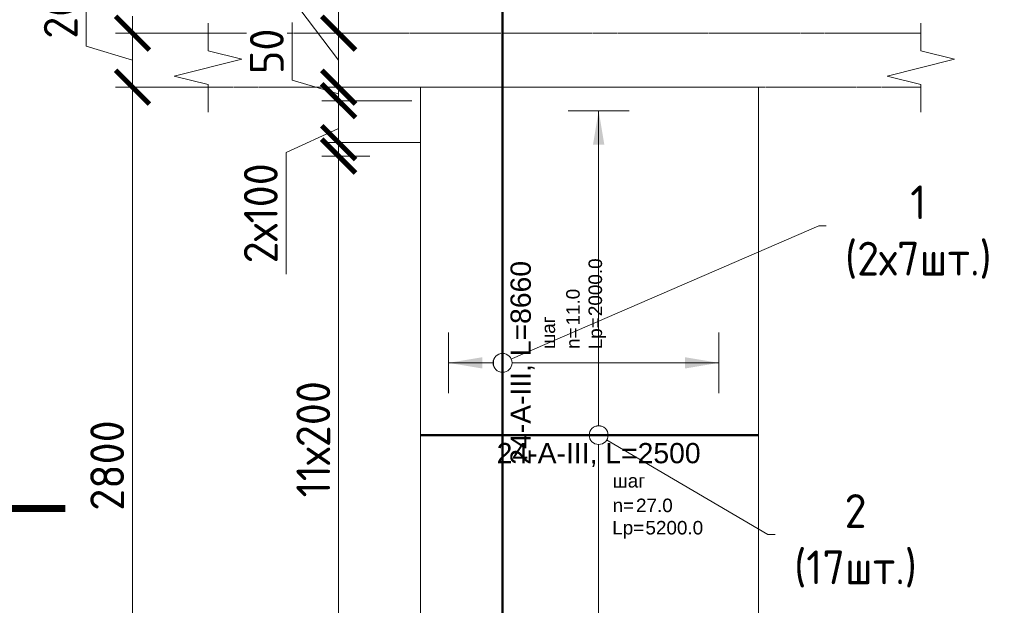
# Model space of a CAD drawing. Header units: millimetres. Extents: x 263826 to 1718326, y -423071 to 70137.
# Tile 114 of 256: x 501636 to 508919, y -258271 to -253937. Entities that reach past the tile are written whole.
import ezdxf
from ezdxf import colors
from ezdxf.entities.mleader import LeaderData, LeaderLine
from ezdxf.enums import TextEntityAlignment as Align
from ezdxf.math import Vec2, Vec3

# ---------------------------------------------------------------- set-up
doc = ezdxf.new("R2010")
doc.units = ezdxf.units.MM
doc.set_wipeout_variables(frame=1)
doc.linetypes.add('01 Штриховая _4 мм_', pattern=[6, 3.5, -2.5])
for name, color, linetype, lineweight in [('AF_Perekritie', 90, 'Continuous', 18), ('AF_Stena', 90, 'Continuous', 18), ('АрмСтер', 2, 'Continuous', 50), ('Выноски', 20, 'Continuous', 20), ('подоснова', 151, 'Continuous', 5), ('РАЗМЕРЫ', 1, 'Continuous', 9)]:
    doc.layers.add(name, color=color, linetype=linetype, lineweight=lineweight)
doc.layers.add('АрмСтер_атрибуты', color=2, linetype='Continuous', lineweight=0, plot=False)
doc.styles.add('GOST-2.304_Type-B', font='GOST_Common.ttf')
doc.styles.get("Standard").update_dxf_attribs({"font": 'arial.ttf'})
doc.styles.add('Аннотативный', font='arial.ttf')
doc.dimstyles.new('мой 25', dxfattribs={"dimscale": 100, "dimtxt": 2.5, "dimasz": 2.5, "dimexe": 1.25, "dimexo": 0.625, "dimtad": 1, "dimdec": 0, "dimlfac": 0.5, "dimtxsty": 'GOST-2.304_Type-B', "dimblk": 'ARCHTICK', "dimcen": 2.5, "dimdle": 1.25, "dimaunit": 1, "dimadec": 1, "dimazin": 2, "dimtfac": 1, "dimtdec": 0, "dimtmove": 1, "dimatfit": 3, "dimfxl": 6, "dimfxlon": 1, "dimtfill": 1, "dimlwd": -1, "dimlwe": -1, "dimarcsym": 0})

# ---------------------------------------------------------------- blocks, each defined once
blk = doc.blocks.new('_None')
blk = doc.blocks.new('_ArchTick')
at = {"color": 0, "linetype": 'ByBlock', "const_width": 0.15}
blk.add_lwpolyline([(-0.5, -0.5), (0.5, 0.5)], dxfattribs=at)
blk = doc.blocks.new('*D780')
at = {"layer": 'DEFPOINTS', "color": 0, "lineweight": 0, "transparency": 16777216}
for p in [(503995.4, -254036.7), (504561.4, -254036.7), (504561.4, -254436.7)]:
    blk.add_point(p, dxfattribs=at)
at = {"layer": 'РАЗМЕРЫ', "color": 0, "linetype": 'Continuous', "transparency": 16777216}
for p, q in [((503454.1, -253522), (503454.1, -252922)), ((503995.4, -254236.7), (503454.1, -253522)), ((503995.4, -254561.7), (503995.4, -253911.7)), ((504498.9, -254036.7), (503870.4, -254036.7)), ((504498.9, -254436.7), (503870.4, -254436.7))]:
    blk.add_line(p, q, dxfattribs=at)
at = {"layer": 'РАЗМЕРЫ', "color": 0, "transparency": 16777216, "xscale": 250, "yscale": 250, "zscale": 250}
for p, rotation in [((503995.4, -254036.7), 90), ((503995.4, -254436.7), 270)]:
    blk.add_blockref('_ArchTick', p, dxfattribs=dict(at, rotation=rotation))
at = {"layer": 'РАЗМЕРЫ', "color": 0, "lineweight": 0, "transparency": 16777216, "insert": (503266.6, -253222), "char_height": 250, "attachment_point": 5, "rotation": 90, "style": 'GOST-2.304_Type-B', "bg_fill": 3, "box_fill_scale": 1.1, "bg_fill_color": 256, "bg_fill_true_color": 13158600, "bg_fill_transparency": 0}
blk.add_mtext('200', dxfattribs=at)
blk = doc.blocks.new('*D756')
at = {"layer": 'DEFPOINTS', "color": 0, "transparency": 16777216}
for p in [(503995.4, -251376.7), (505208, -251376.7), (504561.4, -254036.7)]:
    blk.add_point(p, dxfattribs=at)
at = {"layer": 'РАЗМЕРЫ', "color": 0, "linetype": 'Continuous', "transparency": 16777216}
for p, q in [((503995.4, -254161.7), (503995.4, -251251.7)), ((504595.4, -251376.7), (503870.4, -251376.7)), ((504498.9, -254036.7), (503870.4, -254036.7))]:
    blk.add_line(p, q, dxfattribs=at)
at = {"layer": 'РАЗМЕРЫ', "color": 0, "transparency": 16777216, "xscale": 250, "yscale": 250, "zscale": 250}
for p, rotation in [((503995.4, -251376.7), 90), ((503995.4, -254036.7), 270)]:
    blk.add_blockref('_ArchTick', p, dxfattribs=dict(at, rotation=rotation))
at = {"layer": 'РАЗМЕРЫ', "color": 0, "lineweight": 0, "transparency": 16777216, "insert": (503807.9, -252706.7), "char_height": 250, "attachment_point": 5, "rotation": 90, "style": 'GOST-2.304_Type-B', "bg_fill": 3, "box_fill_scale": 1.1, "bg_fill_color": 256, "bg_fill_true_color": 13158600, "bg_fill_transparency": 0}
blk.add_mtext('1330', dxfattribs=at)
blk = doc.blocks.new('*U60')
at = {"layer": 'РАЗМЕРЫ'}
for p, q in [((112.5, 1200), (-112.5, 1200)), ((112.5, -1400), (-112.5, -1400))]:
    blk.add_line(p, q, dxfattribs=at)
at = {"layer": 'РАЗМЕРЫ', "ltscale": 15}
blk.add_line((0, -1400), (0, 1200), dxfattribs=at)
at = {"layer": 'РАЗМЕРЫ'}
for points in [[(0, 1200), (20.9, 1074.8), (-20.9, 1074.8)], [(0, -1400), (20.9, -1274.8), (-20.9, -1274.8)]]:
    blk.add_solid(points, dxfattribs=at)
at = {"layer": 'АрмСтер_атрибуты', "color": 215, "ltscale": 15, "style": 'Аннотативный'}
for s, p in [('шаг', (51.4, -194.2)), ('n=', (51.4, -285.1)), ('Lр=', (50.2, -367.8))]:
    blk.add_text(s, height=50, dxfattribs=at).set_placement(p)
at = {"layer": 'АрмСтер_атрибуты', "style": 'Аннотативный', "flags": 8}
blk.add_attdef('ПОЗ', (110, 29.6), '', height=75, dxfattribs=at)
at = {"layer": 'АрмСтер_атрибуты', "flags": 9}
for tag, p in [('МАССА', (-1033.5, -10.5)), ('ОБОЗНАЧЕНИЕ', (-1033.5, -124.4))]:
    blk.add_attdef(tag, p, '', height=75, dxfattribs=at)
at = {"layer": 'АрмСтер_атрибуты', "color": 215, "style": 'Аннотативный'}
for tag, p, flags in [('ШАГ', (190.9, -194.2), 10), ('КОЛ', (138, -285.1), 8), ('ШИРИНА', (172.9, -367.8), 8)]:
    blk.add_attdef(tag, p, '', height=50, dxfattribs=dict(at, flags=flags))
at = {"linetype": 'Continuous', "lineweight": 0}
blk.add_wipeout([(35, 0), (28.3, 20.6), (10.8, 33.3), (-10.8, 33.3), (-28.3, 20.6), (-35, 0), (-28.3, -20.6), (-10.8, -33.3), (10.8, -33.3), (28.3, -20.6)], dxfattribs=at)
at = {"color": 0, "linetype": 'ByBlock', "lineweight": -2, "ltscale": 100}
blk.add_line((-657.5, 0), (592.5, 0), dxfattribs=at)
at = {"layer": 'РАЗМЕРЫ'}
blk.add_circle((0, 0), 35, dxfattribs=at)
at = {"layer": 'АрмСтер_атрибуты', "style": 'Аннотативный', "flags": 8}
blk.add_attdef('НАИМЕНОВАНИЕ', text='', height=75, dxfattribs=at).set_placement((0, -29.3), align=Align.TOP_CENTER)
blk = doc.blocks.new('*U735')
at = {"layer": 'РАЗМЕРЫ'}
for p, q in [((112.5, 200), (-112.5, 200)), ((112.5, -800), (-112.5, -800))]:
    blk.add_line(p, q, dxfattribs=at)
at = {"layer": 'РАЗМЕРЫ', "ltscale": 15}
blk.add_line((0, -800), (0, 200), dxfattribs=at)
at = {"layer": 'РАЗМЕРЫ'}
for points in [[(0, 200), (20.9, 74.8), (-20.9, 74.8)], [(0, -800), (20.9, -674.8), (-20.9, -674.8)]]:
    blk.add_solid(points, dxfattribs=at)
at = {"layer": 'АрмСтер_атрибуты', "color": 215, "ltscale": 15, "style": 'Аннотативный'}
for s, p in [('шаг', (51.4, -194.2)), ('n=', (51.4, -285.1)), ('Lр=', (50.2, -367.8))]:
    blk.add_text(s, height=50, dxfattribs=at).set_placement(p)
at = {"layer": 'АрмСтер_атрибуты', "style": 'Аннотативный', "flags": 8}
blk.add_attdef('ПОЗ', (110, 29.6), '', height=75, dxfattribs=at)
at = {"layer": 'АрмСтер_атрибуты', "flags": 9}
for tag, p in [('МАССА', (-2096, -10.5)), ('ОБОЗНАЧЕНИЕ', (-2096, -124.4))]:
    blk.add_attdef(tag, p, '', height=75, dxfattribs=at)
at = {"layer": 'АрмСтер_атрибуты', "color": 215, "style": 'Аннотативный'}
for tag, p, flags in [('ШАГ', (190.9, -194.2), 10), ('КОЛ', (138, -285.1), 8), ('ШИРИНА', (172.9, -367.8), 8)]:
    blk.add_attdef(tag, p, '', height=50, dxfattribs=dict(at, flags=flags))
at = {"linetype": 'Continuous', "lineweight": 0}
blk.add_wipeout([(35, 0), (28.3, 20.6), (10.8, 33.3), (-10.8, 33.3), (-28.3, 20.6), (-35, 0), (-28.3, -20.6), (-10.8, -33.3), (10.8, -33.3), (28.3, -20.6)], dxfattribs=at)
at = {"color": 0, "linetype": 'ByBlock', "lineweight": -2, "ltscale": 100}
blk.add_line((-1780, 0), (2550, 0), dxfattribs=at)
at = {"layer": 'РАЗМЕРЫ'}
blk.add_circle((0, 0), 35, dxfattribs=at)
at = {"layer": 'АрмСтер_атрибуты', "style": 'Аннотативный', "flags": 8}
blk.add_attdef('НАИМЕНОВАНИЕ', text='', height=75, dxfattribs=at).set_placement((0, -29.3), align=Align.TOP_CENTER)
blk = doc.blocks.new('*D785')
at = {"layer": 'DEFPOINTS', "color": 0, "transparency": 16777216}
for p in [(503389.8, -254036.7), (502470.9, -254436.7), (503389.8, -254436.7)]:
    blk.add_point(p, dxfattribs=at)
at = {"layer": 'РАЗМЕРЫ', "color": 0, "linetype": 'Continuous', "transparency": 16777216}
for p, q in [((502127.1, -254133.6), (502127.1, -253533.6)), ((502470.9, -253911.7), (502470.9, -254561.7)), ((503070.9, -254036.7), (502345.9, -254036.7)), ((502470.9, -254236.7), (502127.1, -254133.6)), ((503070.9, -254436.7), (502345.9, -254436.7))]:
    blk.add_line(p, q, dxfattribs=at)
at = {"layer": 'РАЗМЕРЫ', "color": 0, "transparency": 16777216, "xscale": 250, "yscale": 250, "zscale": 250}
for p, rotation in [((502470.9, -254036.7), 90), ((502470.9, -254436.7), 270)]:
    blk.add_blockref('_ArchTick', p, dxfattribs=dict(at, rotation=rotation))
at = {"layer": 'РАЗМЕРЫ', "color": 0, "lineweight": 0, "transparency": 16777216, "insert": (501939.6, -253833.6), "char_height": 250, "attachment_point": 5, "rotation": 90, "style": 'GOST-2.304_Type-B', "bg_fill": 3, "box_fill_scale": 1.1, "bg_fill_color": 256, "bg_fill_true_color": 13158600, "bg_fill_transparency": 0}
blk.add_mtext('200', dxfattribs=at)
blk = doc.blocks.new('*D786')
at = {"layer": 'DEFPOINTS', "color": 0, "transparency": 16777216}
for p in [(503389.8, -254436.7), (502470.9, -260036.7), (503948.5, -260036.7)]:
    blk.add_point(p, dxfattribs=at)
at = {"layer": 'РАЗМЕРЫ', "color": 0, "linetype": 'Continuous', "transparency": 16777216}
for p, q in [((502470.9, -254311.7), (502470.9, -260161.7)), ((503070.9, -254436.7), (502345.9, -254436.7)), ((503070.9, -260036.7), (502345.9, -260036.7))]:
    blk.add_line(p, q, dxfattribs=at)
at = {"layer": 'РАЗМЕРЫ', "color": 0, "transparency": 16777216, "xscale": 250, "yscale": 250, "zscale": 250}
for p, rotation in [((502470.9, -254436.7), 90), ((502470.9, -260036.7), 270)]:
    blk.add_blockref('_ArchTick', p, dxfattribs=dict(at, rotation=rotation))
at = {"layer": 'РАЗМЕРЫ', "color": 0, "lineweight": 0, "transparency": 16777216, "insert": (502283.4, -257236.7), "char_height": 250, "attachment_point": 5, "rotation": 90, "style": 'GOST-2.304_Type-B', "bg_fill": 3, "box_fill_scale": 1.1, "bg_fill_color": 256, "bg_fill_true_color": 13158600, "bg_fill_transparency": 0}
blk.add_mtext('2800', dxfattribs=at)
blk = doc.blocks.new('*D770')
at = {"layer": 'DEFPOINTS', "color": 0, "transparency": 16777216}
for p in [(503995.4, -254436.7), (504600.1, -254436.7), (504600.1, -254536.9)]:
    blk.add_point(p, dxfattribs=at)
at = {"layer": 'РАЗМЕРЫ', "color": 0, "linetype": 'Continuous', "transparency": 16777216}
for p, q in [((503651.7, -254383.7), (503651.7, -253958.7)), ((503995.4, -254436.7), (503995.4, -254186.7)), ((503995.4, -254486.8), (503651.7, -254383.7)), ((504537.6, -254436.7), (503870.4, -254436.7)), ((503995.4, -254536.9), (503995.4, -254436.7)), ((503995.4, -254536.9), (503995.4, -254436.7)), ((504537.6, -254536.9), (503870.4, -254536.9)), ((503995.4, -254536.9), (503995.4, -254786.9))]:
    blk.add_line(p, q, dxfattribs=at)
at = {"layer": 'РАЗМЕРЫ', "color": 0, "transparency": 16777216, "xscale": 250, "yscale": 250, "zscale": 250}
for p, rotation in [((503995.4, -254436.7), 270), ((503995.4, -254536.9), 90)]:
    blk.add_blockref('_ArchTick', p, dxfattribs=dict(at, rotation=rotation))
at = {"layer": 'РАЗМЕРЫ', "color": 0, "lineweight": 0, "transparency": 16777216, "insert": (503464.2, -254171.2), "char_height": 250, "attachment_point": 5, "rotation": 90, "style": 'GOST-2.304_Type-B', "bg_fill": 3, "box_fill_scale": 1.1, "bg_fill_color": 256, "bg_fill_true_color": 13158600, "bg_fill_transparency": 0}
blk.add_mtext('50', dxfattribs=at)
blk = doc.blocks.new('*D775')
at = {"layer": 'DEFPOINTS', "color": 0, "transparency": 16777216}
for p in [(504600.1, -254536.9), (503995.4, -254946.7), (504287.7, -254946.7)]:
    blk.add_point(p, dxfattribs=at)
at = {"layer": 'РАЗМЕРЫ', "color": 0, "linetype": 'Continuous', "transparency": 16777216}
for p, q in [((503995.4, -254411.9), (503995.4, -255071.7)), ((504537.6, -254536.9), (503870.4, -254536.9)), ((503995.4, -254741.8), (503607, -254920.2)), ((503607, -254920.2), (503607, -255820.2)), ((504225.2, -254946.7), (503870.4, -254946.7))]:
    blk.add_line(p, q, dxfattribs=at)
at = {"layer": 'РАЗМЕРЫ', "color": 0, "transparency": 16777216, "xscale": 250, "yscale": 250, "zscale": 250}
for p, rotation in [((503995.4, -254536.9), 90), ((503995.4, -254946.7), 270)]:
    blk.add_blockref('_ArchTick', p, dxfattribs=dict(at, rotation=rotation))
at = {"layer": 'РАЗМЕРЫ', "color": 0, "lineweight": 0, "transparency": 16777216, "insert": (503419.5, -255370.2), "char_height": 250, "attachment_point": 5, "rotation": 90, "style": 'GOST-2.304_Type-B', "bg_fill": 3, "box_fill_scale": 1.1, "bg_fill_color": 256, "bg_fill_true_color": 13158600, "bg_fill_transparency": 0}
blk.add_mtext('2х100', dxfattribs=at)
blk = doc.blocks.new('*D1748')
at = {"layer": 'DEFPOINTS', "color": 0, "transparency": 16777216}
for p in [(503995.4, -254846.9), (504660.1, -254846.9), (504569.5, -259237)]:
    blk.add_point(p, dxfattribs=at)
at = {"layer": 'РАЗМЕРЫ', "color": 0, "linetype": 'Continuous', "transparency": 16777216}
for p, q in [((503995.4, -259362), (503995.4, -254721.9)), ((504595.4, -254846.9), (503870.4, -254846.9)), ((504507, -259237), (503870.4, -259237))]:
    blk.add_line(p, q, dxfattribs=at)
at = {"layer": 'РАЗМЕРЫ', "color": 0, "transparency": 16777216, "xscale": 250, "yscale": 250, "zscale": 250}
for p, rotation in [((503995.4, -254846.9), 90), ((503995.4, -259237), 270)]:
    blk.add_blockref('_ArchTick', p, dxfattribs=dict(at, rotation=rotation))
at = {"layer": 'РАЗМЕРЫ', "color": 0, "lineweight": 0, "transparency": 16777216, "insert": (503807.9, -257042), "char_height": 250, "attachment_point": 5, "rotation": 90, "style": 'GOST-2.304_Type-B', "bg_fill": 3, "box_fill_scale": 1.1, "bg_fill_color": 256, "bg_fill_true_color": 13158600, "bg_fill_transparency": 0}
blk.add_mtext('11х200', dxfattribs=at)

msp = doc.modelspace()

# ---------------------------------------------------------------- linework, layer by layer
at = {"layer": 'AF_Perekritie', "linetype": '01 Штриховая _4 мм_', "lineweight": 9}
for p, q in [((508220.29698, -254036.73124, 3100), (508301.65335, -254036.73124, 3100)), ((508220.29698, -254036.73124, 3100), (508301.65335, -254036.73124, 3100)), ((508301.65335, -254436.73124, 3100), (508220.29698, -254436.73124, 3100)), ((508301.65335, -254436.73124, 3100), (508220.29698, -254436.73124, 3100))]:
    msp.add_line(p, q, dxfattribs=at)
at = {"layer": 'AF_Stena', "lineweight": 0}
for p, q in [((507100.14787, -254436.73124, 3100), (504600.14787, -254436.73124, 3100)), ((504600.14787, -254436.73124, 3100), (504600.14787, -260036.73124, 3100)), ((507100.14787, -260036.73124, 3100), (507100.14787, -254436.73124, 3100))]:
    msp.add_line(p, q, dxfattribs=at)
at = {"layer": 'AF_Stena', "lineweight": 20, "elevation": 3100}
for points in [[(503029.3688, -254111.73124), (503029.3688, -253961.73124)], [(503029.3688, -254111.73124), (503029.3688, -253961.73124)], [(508301.65335, -254111.73124), (508301.65335, -253961.73124)], [(508301.65335, -254111.73124), (508301.65335, -253961.73124)], [(503029.3688, -254111.73124), (503029.3688, -254166.73144)], [(503029.3688, -254111.73124), (503029.3688, -254166.73144)], [(508301.65335, -254111.73124), (508301.65335, -254166.73144)], [(508301.65335, -254111.73124), (508301.65335, -254166.73144)], [(508551.65335, -254229.23144), (508051.65335, -254354.23144)], [(508551.65335, -254229.23144), (508051.65335, -254354.23144)], [(508301.65335, -254166.73144), (508551.65335, -254229.23144)], [(508301.65335, -254166.73144), (508551.65335, -254229.23144)], [(502779.3688, -254354.23144), (503029.3688, -254416.73144)], [(502779.3688, -254354.23144), (503029.3688, -254416.73144)], [(508051.65335, -254354.23144), (508301.65335, -254416.73144)], [(508051.65335, -254354.23144), (508301.65335, -254416.73144)], [(503029.3688, -254416.73144), (503029.3688, -254471.73164)], [(503029.3688, -254416.73144), (503029.3688, -254471.73164)], [(508301.65335, -254416.73144), (508301.65335, -254471.73164)], [(508301.65335, -254416.73144), (508301.65335, -254471.73164)], [(503029.3688, -254471.73164), (503029.3688, -254621.73164)], [(503029.3688, -254471.73164), (503029.3688, -254621.73164)], [(508301.65335, -254471.73164), (508301.65335, -254621.73164)], [(508301.65335, -254471.73164), (508301.65335, -254621.73164)]]:
    msp.add_lwpolyline(points, dxfattribs=at)
at = {"layer": 'АрмСтер', "ltscale": 15}
msp.add_line((505207.98668, -260036.73124, 3100), (505207.98668, -251376.73124, 3100), dxfattribs=at)
at = {"layer": 'Выноски', "elevation": 3100}
msp.add_lwpolyline([(501973.1111, -257554.71633, 50, 50, 0), (500973.11104, -257554.71633, 50, 50, 0)], format="xyseb", dxfattribs=at)

# ---------------------------------------------------------------- dimensions: what is measured, and where the dimension line sits
at = {"layer": 'РАЗМЕРЫ', "color": 146, "lineweight": 0}
dim = msp.add_linear_dim(base=(503995.42915, -254036.73124, 3100), p1=(504561.37831, -254436.73124, 3100), p2=(504561.37831, -254036.73124, 3100), angle=90, dimstyle='мой 25', dxfattribs=at)
dim.commit()
dim.dimension.update_dxf_attribs({"geometry": '*D780', "text_midpoint": (503454.14809, -253459.48365, 3100), "dimtype": 160})

# ---------------------------------------------------------------- leaders
at = {"layer": 'подоснова'}
ml = msp.add_multileader_mtext('Standard', dxfattribs=at)
ml.set_content('1 (2х7шт.)', color=256, style='GOST-2.304_Type-B')
ml.set_leader_properties(color=256, linetype='ByLayer', lineweight=15)
ml.set_arrow_properties(name='NONE')
ml.build(insert=Vec2(0, 0))
ml.multileader.update_dxf_attribs({"text_left_attachment_type": 6, "text_right_attachment_type": 6, "dogleg_length": 10, "arrow_head_size": 18})
ctx = ml.context
ctx.base_point, ctx.char_height, ctx.arrow_head_size, ctx.landing_gap_size, ctx.plane_origin = Vec3(507557.6964, -255463.58743, 3100), 250, 18, 20, Vec3(504804.09349, -254161.05665, 3100)
ctx.left_attachment, ctx.right_attachment, ctx.text_align_type = 6, 6, 1
notes = []
notes.append((ctx, [(0, (1, 1, 0), (507547.6964, -255463.58743, 3100), (1, 0), 10, [(0, [(505207.98668, -256476.73124, 3100)], 0, [])])]))
ctx.mtext.insert, ctx.mtext.width, ctx.mtext.alignment, ctx.mtext.flow_direction = Vec3(508282.99943, -255163.58743, 3100), 22.8977991, 2, 5
ml = msp.add_multileader_mtext('Standard', dxfattribs=at)
ml.set_content('2 (17шт.)', color=256, style='GOST-2.304_Type-B')
ml.set_leader_properties(color=256, linetype='ByLayer', lineweight=15)
ml.set_arrow_properties(name='NONE')
ml.build(insert=Vec2(0, 0))
ml.multileader.update_dxf_attribs({"text_left_attachment_type": 6, "text_right_attachment_type": 6, "dogleg_length": 10, "arrow_head_size": 18})
ctx = ml.context
ctx.base_point, ctx.char_height, ctx.arrow_head_size, ctx.landing_gap_size, ctx.plane_origin = Vec3(507180.82809, -257748.12039, 3100), 250, 18, 20, Vec3(505077.98028, -257202.07458, 3100)
ctx.left_attachment, ctx.right_attachment, ctx.text_align_type = 6, 6, 1
notes.append((ctx, [(0, (1, 1, 0), (507170.82809, -257748.12039, 3100), (1, 0), 10, [(0, [(505918.56524, -257011.11209, 3100)], 0, [])])]))
ctx.mtext.insert, ctx.mtext.width, ctx.mtext.alignment, ctx.mtext.flow_direction = Vec3(507818.63112, -257448.12039, 3100), 22.8977991, 2, 5
for ctx, leaders in notes:
    for number, flags, end, landing, length, lines in leaders:
        leader = LeaderData()
        leader.index, (leader.has_last_leader_line, leader.has_dogleg_vector, leader.attachment_direction) = number, flags
        leader.last_leader_point, leader.dogleg_vector, leader.dogleg_length = Vec3(end), Vec3(landing), length
        for number, points, colour, breaks in lines:
            line = LeaderLine()
            line.index, line.vertices, line.color, line.breaks = number, Vec3.list(points), colors.encode_raw_color(colour), breaks
            leader.lines.append(line)
        ctx.leaders.append(leader)

# ---------------------------------------------------------------- next in the draw order: linework, layer by layer
at = {"layer": 'AF_Perekritie', "linetype": '01 Штриховая _4 мм_', "lineweight": 0}
msp.add_line((503029.3688, -254436.73124, 3100), (508220.19776, -254436.73124, 3100), dxfattribs=at)
at = {"layer": 'AF_Stena', "lineweight": 20, "elevation": 3100}
for points in [[(503279.3688, -254229.23144), (502779.3688, -254354.23144)], [(503279.3688, -254229.23144), (502779.3688, -254354.23144)], [(503029.3688, -254166.73144), (503279.3688, -254229.23144)], [(503029.3688, -254166.73144), (503279.3688, -254229.23144)]]:
    msp.add_lwpolyline(points, dxfattribs=at)

# ---------------------------------------------------------------- next in the draw order: block references
at = {"layer": 'АрмСтер', "ltscale": 15}
ref = msp.add_blockref('*U60', (505918.56524, -257011.11209, 3100), dxfattribs=dict(at, xscale=2, yscale=2, zscale=2))
ref.add_attrib('НАИМЕНОВАНИЕ', '24-A-III, L=2500', dxfattribs={"layer": 'АрмСтер_атрибуты', "height": 150, "style": 'Аннотативный', "flags": 8}).set_placement((505918.56524, -257069.78977, 3100), align=Align.TOP_CENTER)
ref.add_attrib('КОЛ', '27.0', (506194.66285, -257581.3625, 3100), dxfattribs={"layer": 'АрмСтер_атрибуты', "color": 215, "height": 100, "style": 'Аннотативный', "flags": 8})
ref.add_attrib('ШИРИНА', '5200.0', (506264.33501, -257746.71086, 3100), dxfattribs={"layer": 'АрмСтер_атрибуты', "color": 215, "height": 100, "style": 'Аннотативный', "flags": 8})

# ---------------------------------------------------------------- next in the draw order: dimensions: what is measured, and where the dimension line sits
at = {"layer": 'РАЗМЕРЫ', "color": 146, "lineweight": 0, "true_color": 0x006272}
dim = msp.add_linear_dim(base=(503995.42915, -251376.73124, 3100), p1=(504561.37831, -254036.73124, 3100), p2=(505207.98668, -251376.73124, 3100), angle=90, dimstyle='мой 25', dxfattribs=at)
dim.commit()
dim.dimension.update_dxf_attribs({"geometry": '*D756', "text_midpoint": (503807.92915, -252706.73124, 3100)})

# ---------------------------------------------------------------- next in the draw order: linework, layer by layer
at = {"layer": 'AF_Perekritie', "linetype": '01 Штриховая _4 мм_', "lineweight": 9}
msp.add_line((508220.19776, -254036.73124, 3100), (503029.3688, -254036.73124, 3100), dxfattribs=at)

# ---------------------------------------------------------------- next in the draw order: block references
at = {"layer": 'АрмСтер', "ltscale": 15}
ref = msp.add_blockref('*U735', (505207.98668, -256476.73124, 3100), dxfattribs=dict(at, xscale=2, yscale=2, zscale=2, rotation=90))
ref.add_attrib('НАИМЕНОВАНИЕ', '24-A-III, L=8660', dxfattribs={"layer": 'АрмСтер_атрибуты', "height": 150, "rotation": 90, "style": 'Аннотативный', "flags": 8}).set_placement((505266.66436, -256476.73124, 3100), align=Align.TOP_CENTER)
ref.add_attrib('КОЛ', '11.0', (505778.23709, -256200.63363, 3100), dxfattribs={"layer": 'АрмСтер_атрибуты', "color": 215, "height": 100, "rotation": 90, "style": 'Аннотативный', "flags": 8})
ref.add_attrib('ШИРИНА', '2000.0', (505943.58545, -256130.96147, 3100), dxfattribs={"layer": 'АрмСтер_атрибуты', "color": 215, "height": 100, "rotation": 90, "style": 'Аннотативный', "flags": 8})

# ---------------------------------------------------------------- next in the draw order: linework, layer by layer
at = {"layer": 'AF_Perekritie', "linetype": '01 Штриховая _4 мм_', "lineweight": 9}
msp.add_line((508220.19776, -254036.73124, 3100), (503029.3688, -254036.73124, 3100), dxfattribs=at)
at = {"layer": 'AF_Perekritie', "linetype": '01 Штриховая _4 мм_', "lineweight": 0}
msp.add_line((503029.3688, -254436.73124, 3100), (508220.19776, -254436.73124, 3100), dxfattribs=at)
at = {"layer": 'AF_Stena', "lineweight": 0}
msp.add_line((507100.14787, -254436.73124, 3100), (504600.14787, -254436.73124, 3100), dxfattribs=at)

# ---------------------------------------------------------------- next in the draw order: dimensions: what is measured, and where the dimension line sits
at = {"layer": 'РАЗМЕРЫ', "color": 146, "lineweight": 0}
dim = msp.add_linear_dim(base=(502470.8714, -254436.73124, 3100), p1=(503389.83874, -254036.73124, 3100), p2=(503389.83874, -254436.73124, 3100), angle=90, dimstyle='мой 25', dxfattribs=at)
dim.commit()
dim.dimension.update_dxf_attribs({"geometry": '*D785', "text_midpoint": (501939.6214, -254071.10624, 3100)})

# ---------------------------------------------------------------- next in the draw order: dimensions: what is measured, and where the dimension line sits
dim = msp.add_linear_dim(base=(502470.8714, -260036.73124, 3100), p1=(503389.83874, -254436.73124, 3100), p2=(503948.51193, -260036.73124, 3100), angle=90, dimstyle='мой 25', dxfattribs=at)
dim.commit()
dim.dimension.update_dxf_attribs({"geometry": '*D786', "text_midpoint": (502283.3714, -257236.73124, 3100)})

# ---------------------------------------------------------------- next in the draw order: dimensions: what is measured, and where the dimension line sits
at = {"layer": 'РАЗМЕРЫ', "color": 146, "lineweight": 0, "true_color": 0x006272}
dim = msp.add_linear_dim(base=(503995.42915, -254436.73124, 3100), p1=(504600.14787, -254536.88286, 3100), p2=(504600.14787, -254436.73124, 3100), angle=90, dimstyle='мой 25', dxfattribs=at)
dim.commit()
dim.dimension.update_dxf_attribs({"geometry": '*D770', "text_midpoint": (503464.17915, -254321.18205, 3100)})

# ---------------------------------------------------------------- next in the draw order: dimensions: what is measured, and where the dimension line sits
dim = msp.add_linear_dim(base=(503995.42915, -254946.73124, 3100), p1=(504600.14787, -254536.88286, 3100), p2=(504287.727, -254946.73124, 3100), angle=90, text='2х100', dimstyle='мой 25', dxfattribs=at)
dim.commit()
dim.dimension.update_dxf_attribs({"geometry": '*D775', "text_midpoint": (503606.98698, -254982.65129, 3100), "dimtype": 160})

# ---------------------------------------------------------------- next in the draw order: dimensions: what is measured, and where the dimension line sits
dim = msp.add_linear_dim(base=(503995.42915, -254846.88286, 3100), p1=(504569.52061, -259237.03448, 3100), p2=(504660.14787, -254846.88286, 3100), angle=90, text='11х200', dimstyle='мой 25', dxfattribs=at)
dim.commit()
dim.dimension.update_dxf_attribs({"geometry": '*D1748', "text_midpoint": (503807.92915, -257041.95867, 3100)})

doc.saveas('drawing.dxf')
